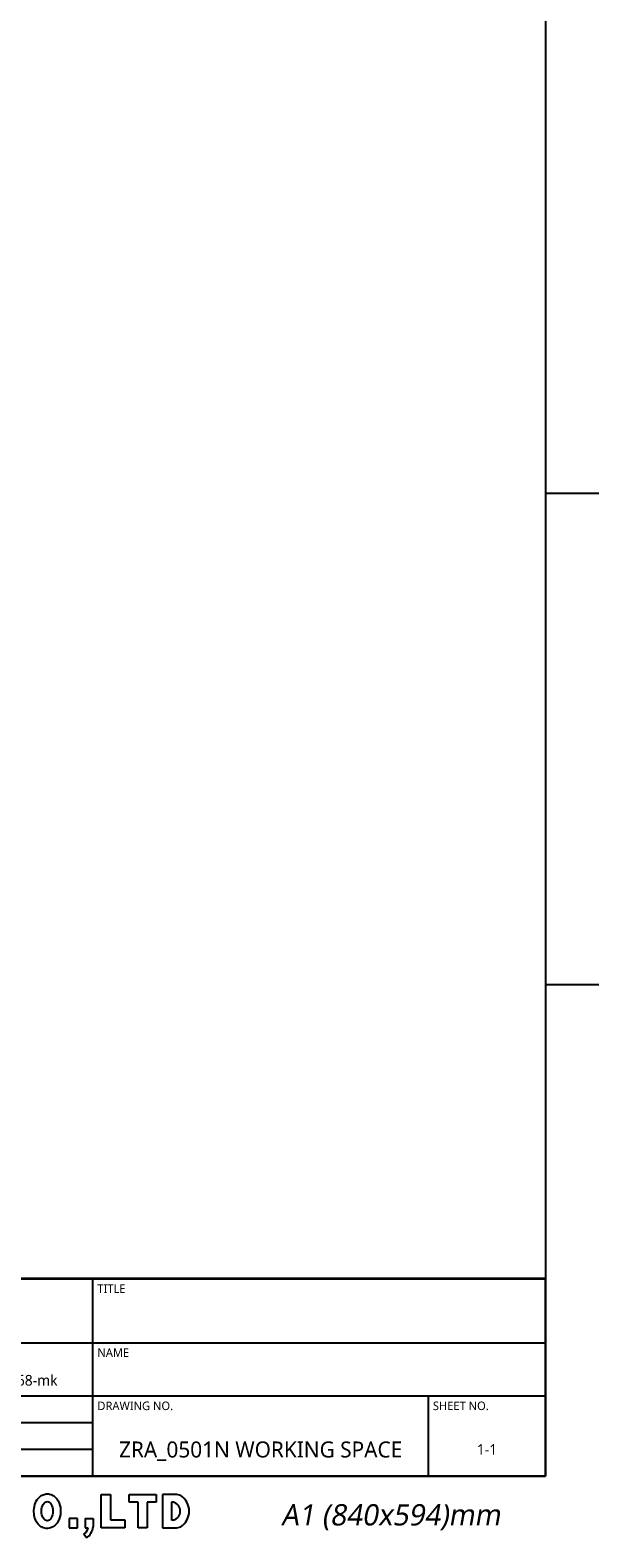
# Model space of a CAD drawing. Header units: millimetres. Extents: x 28 to 5852, y 59 to 4130.
# Tile 28 of 29: x 5063 to 5810, y 59 to 2042. Entities that reach past the tile are written whole.
import ezdxf

# ---------------------------------------------------------------- set-up
doc = ezdxf.new("R2010")
doc.units = ezdxf.units.MM
doc.styles.add('TEXTSTYLE_2', font='malgun.ttf')
doc.styles.add('TEXTSTYLE_6', font='malgun.ttf')

# ---------------------------------------------------------------- blocks, each defined once
blk = doc.blocks.new('TABLE_BL0', base_point=(732.5, 38.56))
at = {"color": 134}
for p, q in [((820, 57.13), (645, 57.13)), ((645, 20), (645, 57.13)), ((820, 57), (645, 57)), ((690, 45), (690, 57)), ((735, 20), (735, 57)), ((820, 20), (820, 57.13)), ((820, 45), (645, 45)), ((663, 35), (663, 45)), ((678, 30), (678, 45)), ((700, 35), (700, 45)), ((820, 35), (645, 35)), ((798, 20), (798, 35)), ((735, 30), (645, 30)), ((660, 20), (660, 30)), ((674, 20), (674, 30)), ((690, 20), (690, 30)), ((705, 20), (705, 30)), ((719, 20), (719, 30)), ((735, 25), (645, 25)), ((820, 20), (645, 20))]:
    blk.add_line(p, q, dxfattribs=at)
at = {"color": 134, "line_spacing_factor": 0.9, "style": 'TEXTSTYLE_6'}
for s, insert, char_height, width, attachment_point in [('REF.DRAWING', (645.85, 56), 1.6, 14.4948, 1), ('PROJECT NO.', (690.85, 56), 1.6, 13.5763, 1), ('TITLE', (735.85, 56), 1.6, 5.1852, 1), ('PROJECTION', (654, 43.8), 1.6, 12.9067, 2), ('UNIT', (663.85, 44), 1.6, 5.043, 1), ('SCALE', (678.85, 44), 1.6, 6.2993, 1), ('TOLERANCE', (700.85, 44), 1.6, 12.2015, 1), ('NAME', (735.85, 44), 1.6, 6.3526, 1), ('mm', (670.5, 39), 2, 4.8889, 2), ('-', (689, 39), 2, 4.163, 2), ('KS B ISO 2768-mk ', (717.5, 39), 2, 24.2148, 2), ('DRAWING NO.', (735.85, 34), 1.6, 15.0815, 1), ('SHEET NO.', (798.85, 34), 1.6, 10.9926, 1), ('SECTION', (661.5, 33.3), 1.6, 8.9719, 2), ('ROBOT DEVELOPMENT TEAM', (706.5, 33.3), 1.6, 30.1096, 2), ('APPROVED', (645.85, 28.3), 1.6, 11.2296, 1), ('CADCHK', (690.85, 28.3), 1.6, 8.8, 1), ('ZRA_0501N WORKING SPACE', (766.5, 26.5), 3, 60.2721, 2), ('1-1', (809, 26), 2, 4.2074, 2), ('DESIGNED', (645.85, 23.3), 1.6, 10.5541, 1), ('CHECKED', (690.85, 23.3), 1.6, 9.6356, 1)]:
    blk.add_mtext(s, dxfattribs=dict(at, insert=insert, char_height=char_height, width=width, attachment_point=attachment_point))

msp = doc.modelspace()

# ---------------------------------------------------------------- linework, layer by layer
at = {"color": 7}
for p in [(5740, 4018), (70, 140)]:
    msp.add_line(p, (5740, 140), dxfattribs=at)
at = {"color": 134}
for p, q in [((5740, 1432.667), (5810, 1432.667)), ((5740, 786.333), (5810, 786.333)), ((5156.092, 115.892), (5168.044, 115.892)), ((5156.092, 71.915), (5156.092, 115.892)), ((5168.044, 115.892), (5168.044, 82.641)), ((5192.561, 115.892), (5228.264, 115.892)), ((5192.561, 105.779), (5192.561, 115.892)), ((5204.513, 105.779), (5192.561, 105.779)), ((5204.513, 71.915), (5204.513, 105.779)), ((5228.264, 105.779), (5216.312, 105.779)), ((5216.312, 105.779), (5216.312, 71.915)), ((5228.264, 115.892), (5228.264, 105.779)), ((5253.547, 115.892), (5236.538, 115.892)), ((5236.538, 115.892), (5236.538, 71.915)), ((5251.095, 105.779), (5248.49, 105.779)), ((5248.49, 105.779), (5248.49, 82.028)), ((5124.68, 84.173), (5113.954, 84.173)), ((5113.954, 84.173), (5113.954, 71.915)), ((5124.68, 71.915), (5124.68, 84.173)), ((5134.793, 84.173), (5145.366, 84.173)), ((5134.793, 84.173), (5134.793, 71.915)), ((5145.366, 84.173), (5145.366, 73.197)), ((5168.044, 82.641), (5187.045, 82.641)), ((5187.045, 82.641), (5187.045, 71.915)), ((5251.095, 82.028), (5248.49, 82.028)), ((5113.954, 71.915), (5124.68, 71.915)), ((5136.632, 58.794), (5133.127, 63.689)), ((5134.793, 71.915), (5138.989, 71.915)), ((5187.045, 71.915), (5156.092, 71.915)), ((5216.312, 71.915), (5204.513, 71.915)), ((5236.538, 71.915), (5253.547, 71.915))]:
    msp.add_line(p, q, dxfattribs=at)
for centre, radius, start, end in [((5247.294, 93.903), 12.469, 287.750088, 72.249912), ((5252.321, 93.407), 22.518, 68.742979, 86.879292), ((5247.294, 93.903), 24.369, 302.772997, 57.227003), ((5124.873, 75.774), 14.634, 304.332061, 344.709853), ((5124.873, 75.774), 20.654, 304.701981, 352.8342), ((5252.321, 94.399), 22.518, 273.120708, 291.257021)]:
    msp.add_arc(centre, radius, start, end, dxfattribs=at)
msp.add_ellipse((5085.037, 93.883), major_axis=(0, 12.621), ratio=0.59491, dxfattribs=at)
msp.add_open_spline([(5085.037, 116.584), (5083.136, 116.584), (5081.247, 116.195), (5077.883, 114.852), (5076.406, 113.913), (5073.895, 111.789), (5072.851, 110.603), (5069.974, 106.533), (5068.78, 103.411), (5067.42, 96.976), (5067.275, 93.649), (5067.982, 87.419), (5068.736, 84.507), (5071.108, 79.464), (5072.568, 77.261), (5076.167, 73.964), (5078.06, 72.736), (5082.491, 71.22), (5085.021, 70.985), (5089.771, 71.763), (5091.942, 72.738), (5095.488, 75.225), (5096.896, 76.722), (5099.166, 79.892), (5100.036, 81.577), (5102.218, 87.18), (5102.791, 91.328), (5102.382, 99.547), (5101.416, 103.613), (5098.306, 109.264), (5096.92, 111.126), (5093.206, 114.337), (5090.818, 115.68), (5087.088, 116.473), (5086.062, 116.584), (5085.037, 116.584)], degree=3, knots=[0, 0, 0, 0, 0.23316308, 0.23316308, 0.46632615, 0.46632615, 0.69948923, 0.69948923, 1.22935722, 1.22935722, 1.75922522, 1.75922522, 2.23986265, 2.23986265, 2.642737, 2.642737, 2.94077007, 2.94077007, 3.23880313, 3.23880313, 3.53683619, 3.53683619, 3.83486926, 3.83486926, 4.13290232, 4.13290232, 4.79593769, 4.79593769, 5.45897306, 5.45897306, 5.80815784, 5.80815784, 6.15734262, 6.15734262, 6.28318531, 6.28318531, 6.28318531, 6.28318531], dxfattribs=at)

# ---------------------------------------------------------------- block references
at = {"xscale": 7, "yscale": 7, "zscale": 7}
msp.add_blockref('TABLE_BL0', (5127.5, 269.938), dxfattribs=at)

# ---------------------------------------------------------------- texts
at = {"color": 134, "insert": (5536.382, 103.059), "char_height": 28, "width": 449.55556, "attachment_point": 2, "line_spacing_factor": 0.9, "style": 'TEXTSTYLE_2'}
msp.add_mtext('\\Q10.0;A1 (840x594)mm', dxfattribs=at)

doc.saveas('drawing.dxf')
